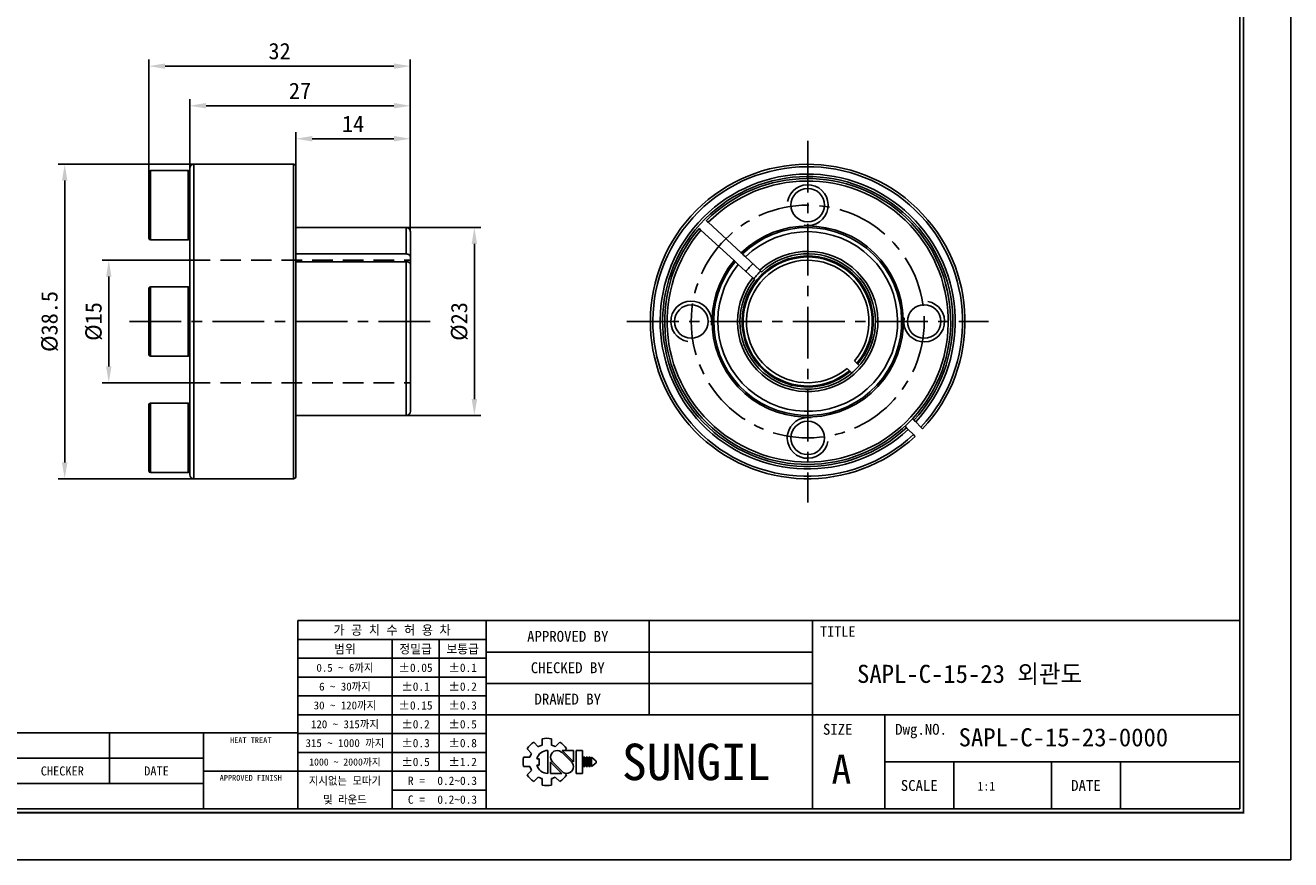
# Model space of a CAD drawing. Header units: millimetres. Extents: x 0 to 263, y 0 to 186.
# Tile 2 of 3: x 109 to 263, y 0 to 102. Entities that reach past the tile are written whole.
import ezdxf
from ezdxf.enums import TextEntityAlignment as Align

# ---------------------------------------------------------------- set-up
doc = ezdxf.new("R2010")
doc.units = ezdxf.units.MM
doc.linetypes.add('CENTER', pattern=[50.8, 31.75, -6.35, 6.35, -6.35])
doc.linetypes.add('DASHED', pattern=[0.75, 0.5, -0.25])
doc.layers.get('DEFPOINTS').update_dxf_attribs({"linetype": 'CONTINUOUS'})
for name, color, linetype in [('center', 1, 'CENTER'), ('hidden', 2, 'DASHED'), ('L1', 7, 'CONTINUOUS'), ('OUTLINE', 7, 'CONTINUOUS'), ('thread', 5, 'CONTINUOUS')]:
    doc.layers.add(name, color=color, linetype=linetype)
doc.dimstyles.get("Standard").update_dxf_attribs({"dimtxt": 2, "dimasz": 2, "dimexe": 0.8, "dimexo": 0, "dimgap": 0.8, "dimtad": 1, "dimdec": 3, "dimzin": 11, "dimdsep": 46, "dimtxsty": 'Standard', "dimcen": 0, "dimclrd": 5, "dimclre": 5, "dimclrt": 3, "dimadec": 0, "dimazin": 0, "dimtfac": 0.6, "dimtdec": 3, "dimtmove": 0, "dimatfit": 3, "dimfxl": 0, "dimtolj": 1, "dimtzin": 11, "dimarcsym": 0})

# ---------------------------------------------------------------- blocks, each defined once
blk = doc.blocks.new('표제란')
at = {"layer": 'L1', "color": 0}
for p, q in [((297, 0), (297, 210)), ((0, 0), (297, 0))]:
    blk.add_line(p, q, dxfattribs=at)
at = {"layer": 'L1'}
for p, q in [((290, 33), (160, 33)), ((160, 33), (160, 7)), ((186, 33), (186, 7)), ((208.5, 33), (208.5, 20)), ((231, 33), (231, 7)), ((186, 30.4), (160, 30.4)), ((173, 30.4), (173, 7)), ((179.5, 30.4), (179.5, 12.2)), ((231, 28.67), (186, 28.67)), ((186, 27.8), (160, 27.8)), ((186, 25.2), (160, 25.2)), ((231, 24.33), (186, 24.33)), ((186, 22.6), (160, 22.6)), ((186, 20), (160, 20)), ((290, 20), (186, 20)), ((241, 20), (241, 7)), ((160, 17.5), (62, 17.5)), ((134, 17.5), (134, 10.5)), ((147, 17.5), (147, 7)), ((186, 17.4), (160, 17.4)), ((192.55, 16.22), (193.17, 15.6)), ((193.7, 16.69), (193.7, 15.81)), ((195, 16.69), (195, 15.81)), ((195.52, 15.6), (196.14, 16.22)), ((147, 14), (62, 14)), ((186, 14.8), (160, 14.8)), ((191.15, 14.15), (192.03, 14.15)), ((191.15, 14.15), (192.03, 14.15)), ((191.63, 15.3), (192.25, 14.68)), ((194.5, 15.08), (194.5, 11.92)), ((197.74, 13.5), (196.41, 14.83)), ((198.02, 13.53), (196.47, 15.08)), ((196.47, 15.08), (198.02, 15.08)), ((196.84, 15.08), (197.06, 15.3)), ((198.02, 15.08), (198.02, 13.5)), ((198.39, 15.08), (198.39, 11.92)), ((198.39, 15.08), (199.26, 15.08)), ((199.26, 15.08), (199.26, 11.92)), ((199.41, 14.15), (199.41, 12.85)), ((199.41, 14.15), (199.62, 14.15)), ((199.62, 14.15), (199.62, 12.85)), ((199.78, 14.15), (199.78, 12.85)), ((199.78, 14.15), (199.99, 14.15)), ((199.99, 14.15), (199.99, 12.85)), ((200.14, 14.15), (200.14, 12.85)), ((200.14, 14.15), (200.36, 14.15)), ((200.36, 14.15), (200.36, 12.85)), ((200.51, 14.15), (200.51, 12.85)), ((200.51, 14.15), (201.16, 13.61)), ((191.15, 12.85), (192.03, 12.85)), ((191.63, 11.7), (192.25, 12.32)), ((192.98, 13.93), (193.28, 13.93)), ((192.98, 13.07), (193.28, 13.07)), ((193.28, 13.93), (193.28, 13.07)), ((194.86, 13.5), (194.86, 11.92)), ((194.86, 13.47), (196.42, 11.92)), ((195.14, 13.5), (196.47, 12.17)), ((199.41, 12.85), (199.62, 12.85)), ((199.78, 12.85), (199.99, 12.85)), ((200.14, 12.85), (200.36, 12.85)), ((201.16, 13.39), (200.51, 12.85)), ((201.16, 13.61), (201.16, 13.5)), ((201.16, 13.61), (201.16, 13.39)), ((201.16, 13.5), (201.16, 13.39)), ((290, 13.5), (241, 13.5)), ((250.5, 13.5), (250.5, 7)), ((264, 13.5), (264, 7)), ((273.5, 13.5), (273.5, 7)), ((147, 10.5), (62, 10.5)), ((147, 12.2), (160, 12.2)), ((186, 12.2), (160, 12.2)), ((192.55, 10.78), (193.17, 11.4)), ((193.7, 11.19), (193.7, 10.31)), ((194.86, 11.92), (196.42, 11.92)), ((195, 11.19), (195, 10.31)), ((195.52, 11.4), (196.14, 10.78)), ((196.79, 11.98), (197.06, 11.7)), ((198.39, 11.92), (199.26, 11.92)), ((186, 9.6), (173, 9.6))]:
    blk.add_line(p, q, dxfattribs=at)
at = {"layer": 'L1', "const_width": 0.25}
blk.add_lwpolyline([(290.5, 6.5), (290.5, 203.5), (10, 203.5), (10, 6.5)], close=True, dxfattribs=at)
at = {"layer": 'L1'}
blk.add_lwpolyline([(290, 7), (290, 203), (10.5, 203), (10.5, 7)], close=True, dxfattribs=at)
for centre, radius, start, end in [((194.35, 13.5), 3.26, 123.4943, 146.5057), ((194.35, 13.5), 2.4, 105.6872, 119.3128), ((194.35, 13.5), 3.26, 78.4943, 101.5057), ((194.35, 13.5), 2.4, 60.6872, 74.3128), ((194.35, 13.5), 3.26, 33.4943, 56.5057), ((194.35, 13.5), 3.26, 168.4943, 191.5057), ((194.35, 13.5), 2.4, 150.6872, 164.3128), ((194.5, 13.5), 1.58, 90, 164.0671), ((195.78, 14.16), 0.919, 43.2202, 225.8282), ((194.35, 13.5), 2.4, 195.6872, 209.3128), ((194.5, 13.5), 1.58, 195.9329, 270), ((197.1, 12.84), 0.919, 223.2202, 45.8282), ((194.35, 13.5), 3.26, 213.4943, 236.5057), ((194.35, 13.5), 2.4, 240.6872, 254.3128), ((194.35, 13.5), 2.4, 285.6872, 299.3128), ((194.35, 13.5), 3.26, 303.4943, 326.5057), ((194.35, 13.5), 3.26, 258.4943, 281.5057)]:
    blk.add_arc(centre, radius, start, end, dxfattribs=at)
for p in [(208.5, 28.67), (208.5, 24.33)]:
    blk.add_point(p, dxfattribs=at)
for s, height, p in [('가 공 치 수 허 용 차', 1.3, (173, 31.7)), ('APPROVED BY', 1.5, (197.25, 30.83)), ('TITLE', 1.444, (234.5, 31.5)), ('범위', 1.25, (166.5, 29.1)), ('정밀급', 1.25, (176.25, 29.1)), ('보통급', 1.25, (182.75, 29.1)), ('0.5 ~ 6까지', 1.1, (166.5, 26.5)), ('%%P0.05', 1.15, (176.25, 26.5)), ('%%P0.1', 1.15, (182.75, 26.5)), ('CHECKED BY', 1.5, (197.25, 26.5)), ('6 ~ 30까지', 1.1, (166.5, 23.9)), ('%%P0.1', 1.15, (176.25, 23.9)), ('%%P0.2', 1.15, (182.75, 23.9)), ('DRAWED BY', 1.5, (197.25, 22.17)), ('30 ~ 120까지', 1.1, (166.5, 21.3)), ('%%P0.15', 1.15, (176.25, 21.3)), ('%%P0.3', 1.15, (182.75, 21.3)), ('120 ~ 315까지', 1.1, (166.5, 18.7)), ('%%P0.2', 1.15, (176.25, 18.7)), ('%%P0.5', 1.15, (182.75, 18.7)), ('SIZE', 1.5, (234.5, 18)), ('Dwg.NO.', 1.5, (246, 18)), ('HEAT TREAT', 0.8, (153.5, 16.5)), ('315 ~ 1000 까지', 1.1, (166.5, 16.1)), ('%%P0.3', 1.15, (176.25, 16.1)), ('%%P0.8', 1.15, (182.75, 16.1)), ('SUNGIL', 5.032, (215, 13.5)), ('1000 ~ 2000까지', 0.99, (166.5, 13.49)), ('%%P0.5', 1.15, (176.25, 13.5)), ('%%P1.2', 1.15, (182.75, 13.5)), ('A', 4, (235, 12.5)), ('CHECKER', 1.25, (127.5, 12.25)), ('DATE', 1.25, (140.5, 12.25)), ('APPROVED FINISH', 0.8, (153.5, 11.3)), ('지시없는 모따기', 1.1, (166.5, 10.9)), ('R = ', 1.15, (176.75, 10.9)), ('SCALE', 1.5, (245.75, 10.25)), ('DATE', 1.5, (268.75, 10.25)), ('및 라운드', 1.1, (166.5, 8.3)), ('C = ', 1.15, (176.75, 8.3))]:
    blk.add_text(s, height=height, dxfattribs=at).set_placement(p, align=Align.MIDDLE_CENTER)
for tag, p in [('필렛', (179.25, 10.9)), ('모따기', (179.25, 8.3))]:
    blk.add_attdef(tag, text='', height=1.15, dxfattribs=at).set_placement(p, align=Align.MIDDLE_LEFT)
at = {"layer": 'OUTLINE', "ltscale": 0.5}
for tag, p, height in [('TITLE', (237.17, 24.41), 2.5), ('도번', (251.18, 15.64), 2.5), ('SCALE', (253.78, 9.55), 1.2), ('DATE', (277.02, 9.51), 1.2)]:
    blk.add_attdef(tag, p, '', height=height, dxfattribs=at)
blk = doc.blocks.new('*D1')
at = {"layer": 'DEFPOINTS', "color": 0}
for p in [(128.66, 73.39), (118.76, 58.39), (128.66, 58.39)]:
    blk.add_point(p, dxfattribs=at)
at = {"layer": 'OUTLINE', "color": 5, "lineweight": -2}
for p, q in [((128.66, 73.39), (117.96, 73.39)), ((118.76, 71.39), (118.76, 60.39)), ((128.66, 58.39), (117.96, 58.39))]:
    blk.add_line(p, q, dxfattribs=at)
at = {"layer": 'OUTLINE', "color": 5}
for points in [[(118.43, 71.39), (119.09, 71.39), (118.76, 73.39)], [(118.43, 60.39), (119.09, 60.39), (118.76, 58.39)]]:
    blk.add_solid(points, dxfattribs=at)
at = {"layer": 'OUTLINE', "color": 3, "insert": (116.93, 65.89), "char_height": 2, "attachment_point": 5, "rotation": 90}
blk.add_mtext('\\A1;%%c15', dxfattribs=at)
blk = doc.blocks.new('*D2')
at = {"layer": 'DEFPOINTS', "color": 0}
for p in [(129.16, 85.14), (113.37, 46.64), (129.16, 46.64)]:
    blk.add_point(p, dxfattribs=at)
at = {"layer": 'OUTLINE', "color": 5, "lineweight": -2}
for p, q in [((129.16, 85.14), (112.57, 85.14)), ((113.37, 83.14), (113.37, 48.64)), ((129.16, 46.64), (112.57, 46.64))]:
    blk.add_line(p, q, dxfattribs=at)
at = {"layer": 'OUTLINE', "color": 5}
for points in [[(113.03, 83.14), (113.7, 83.14), (113.37, 85.14)], [(113.03, 48.64), (113.7, 48.64), (113.37, 46.64)]]:
    blk.add_solid(points, dxfattribs=at)
at = {"layer": 'OUTLINE', "color": 3, "insert": (111.54, 65.89), "char_height": 2, "attachment_point": 5, "rotation": 90}
blk.add_mtext('\\A1;%%c38.5', dxfattribs=at)
blk = doc.blocks.new('*D3')
at = {"layer": 'DEFPOINTS', "color": 0}
for p in [(155.16, 77.39), (155.16, 54.39), (163.5, 54.39)]:
    blk.add_point(p, dxfattribs=at)
at = {"layer": 'OUTLINE', "color": 5, "lineweight": -2}
for p, q in [((155.16, 77.39), (164.3, 77.39)), ((163.5, 75.39), (163.5, 56.39)), ((155.16, 54.39), (164.3, 54.39))]:
    blk.add_line(p, q, dxfattribs=at)
at = {"layer": 'OUTLINE', "color": 5}
for points in [[(163.16, 75.39), (163.83, 75.39), (163.5, 77.39)], [(163.16, 56.39), (163.83, 56.39), (163.5, 54.39)]]:
    blk.add_solid(points, dxfattribs=at)
at = {"layer": 'OUTLINE', "color": 3, "insert": (161.67, 65.89), "char_height": 2, "attachment_point": 5, "rotation": 90}
blk.add_mtext('\\A1;%%c23', dxfattribs=at)
blk = doc.blocks.new('*D4')
at = {"layer": 'DEFPOINTS', "color": 0}
for p in [(155.66, 88.26), (141.66, 84.84), (155.66, 76.89)]:
    blk.add_point(p, dxfattribs=at)
at = {"layer": 'OUTLINE', "color": 5, "lineweight": -2}
for p, q in [((141.66, 84.84), (141.66, 89.06)), ((143.66, 88.26), (153.66, 88.26)), ((155.66, 76.89), (155.66, 89.06))]:
    blk.add_line(p, q, dxfattribs=at)
at = {"layer": 'OUTLINE', "color": 5}
for points in [[(143.66, 88.6), (143.66, 87.93), (141.66, 88.26)], [(153.66, 88.6), (153.66, 87.93), (155.66, 88.26)]]:
    blk.add_solid(points, dxfattribs=at)
at = {"layer": 'OUTLINE', "color": 3, "insert": (148.66, 90.09), "char_height": 2, "attachment_point": 5}
blk.add_mtext('\\A1;14', dxfattribs=at)
blk = doc.blocks.new('*D5')
at = {"layer": 'DEFPOINTS', "color": 0}
for p in [(128.66, 92.3), (128.66, 84.64), (155.66, 76.89)]:
    blk.add_point(p, dxfattribs=at)
at = {"layer": 'OUTLINE', "color": 5, "lineweight": -2}
for p, q in [((128.66, 84.64), (128.66, 93.1)), ((155.66, 76.89), (155.66, 93.1)), ((153.66, 92.3), (130.66, 92.3))]:
    blk.add_line(p, q, dxfattribs=at)
at = {"layer": 'OUTLINE', "color": 5}
for points in [[(130.66, 92.64), (130.66, 91.97), (128.66, 92.3)], [(153.66, 92.64), (153.66, 91.97), (155.66, 92.3)]]:
    blk.add_solid(points, dxfattribs=at)
at = {"layer": 'OUTLINE', "color": 3, "insert": (142.16, 94.13), "char_height": 2, "attachment_point": 5}
blk.add_mtext('\\A1;27', dxfattribs=at)
blk = doc.blocks.new('*D6')
at = {"layer": 'DEFPOINTS', "color": 0}
for p in [(123.66, 97.15), (123.66, 84.19), (155.66, 76.89)]:
    blk.add_point(p, dxfattribs=at)
at = {"layer": 'OUTLINE', "color": 5, "lineweight": -2}
for p, q in [((123.66, 84.19), (123.66, 97.95)), ((155.66, 76.89), (155.66, 97.95)), ((153.66, 97.15), (125.66, 97.15))]:
    blk.add_line(p, q, dxfattribs=at)
at = {"layer": 'OUTLINE', "color": 5}
for points in [[(125.66, 97.48), (125.66, 96.82), (123.66, 97.15)], [(153.66, 97.48), (153.66, 96.82), (155.66, 97.15)]]:
    blk.add_solid(points, dxfattribs=at)
at = {"layer": 'OUTLINE', "color": 3, "insert": (139.66, 98.98), "char_height": 2, "attachment_point": 5}
blk.add_mtext('\\A1;32', dxfattribs=at)

msp = doc.modelspace()

# ---------------------------------------------------------------- linework, layer by layer
at = {"layer": 'center', "ltscale": 0.2}
for p, q in [((204.2877, 88.0247), (204.2877, 43.7497)), ((121.2823, 65.8872), (158.0763, 65.8872)), ((182.1502, 65.8872), (226.4252, 65.8872))]:
    msp.add_line(p, q, dxfattribs=at)
msp.add_circle((204.2877, 65.8872), 14.25, dxfattribs=at)
at = {"layer": 'hidden', "ltscale": 5}
for p, q in [((128.6641, 73.3872), (155.6641, 73.3872)), ((128.6641, 58.3872), (155.6641, 58.3872))]:
    msp.add_line(p, q, dxfattribs=at)
at = {"layer": 'OUTLINE'}
for p, q in [((123.6641, 76.0872), (123.6641, 84.1872)), ((128.4641, 84.3872), (123.8641, 84.3872)), ((123.8641, 84.3872), (123.8641, 75.8872)), ((128.4641, 75.8872), (128.4641, 84.3872)), ((128.6641, 47.1372), (128.6641, 84.6372)), ((141.3641, 85.1372), (129.1641, 85.1372)), ((129.1641, 46.6372), (129.1641, 85.1372)), ((141.3641, 46.6372), (141.3641, 85.1372)), ((141.6641, 46.9372), (141.6641, 84.8372)), ((192.1084, 78.0323), (196.1511, 74.2947)), ((123.8641, 75.8872), (128.4641, 75.8872)), ((155.1641, 77.3872), (141.6641, 77.3872)), ((155.1641, 74.1587), (155.1641, 77.3872)), ((155.6641, 73.8187), (155.6641, 76.8872)), ((195.2686, 73.3401), (191.2259, 77.0777)), ((155.1641, 74.1587), (141.6641, 74.1587)), ((141.6641, 73.2041), (155.1641, 73.2041)), ((155.1641, 54.3872), (155.1641, 73.2041)), ((155.6641, 73.8187), (155.6641, 72.8641)), ((155.6641, 54.8872), (155.6641, 72.8641)), ((197.5576, 71.2239), (195.7835, 72.8641)), ((196.666, 73.8187), (198.4401, 72.1785)), ((123.6641, 69.9372), (123.6641, 61.8372)), ((128.4641, 70.1372), (123.8641, 70.1372)), ((123.8641, 70.1372), (123.8641, 61.6372)), ((128.4641, 61.6372), (128.4641, 70.1372)), ((123.8641, 61.6372), (128.4641, 61.6372)), ((210.3145, 60.7796), (210.4035, 60.6906)), ((209.4842, 59.7714), (209.3953, 59.8603)), ((128.4641, 55.8872), (123.8641, 55.8872)), ((123.8641, 55.8872), (123.8641, 51.6372)), ((128.4641, 51.6372), (128.4641, 55.8872)), ((123.6641, 51.6372), (123.6641, 55.6872)), ((141.6641, 54.3872), (155.1641, 54.3872)), ((216.3708, 52.8848), (216.1939, 53.0617)), ((217.2199, 52.0357), (216.5831, 52.6725)), ((217.1132, 53.9809), (217.29, 53.8041)), ((217.5023, 53.5918), (218.1391, 52.955)), ((123.6641, 47.5872), (123.6641, 51.6372)), ((123.8641, 51.6372), (123.8641, 47.3872)), ((128.4641, 47.3872), (128.4641, 51.6372)), ((123.8641, 47.3872), (128.4641, 47.3872)), ((129.1641, 46.6372), (141.3641, 46.6372))]:
    msp.add_line(p, q, dxfattribs=at)
for centre in [(204.2877, 80.1372), (190.0377, 65.8872), (218.5377, 65.8872), (204.2877, 51.6372)]:
    msp.add_circle(centre, 2.05, dxfattribs=at)
for centre, radius, start, end in [((123.8641, 84.1872), 0.2, 90, 180), ((128.4641, 84.1872), 0.2, 0, 90), ((129.1641, 84.6372), 0.5, 90, 180), ((141.3641, 84.8372), 0.3, 0, 90), ((204.2877, 65.8872), 19.25, 316.935031, 313.064969), ((204.2877, 65.8872), 18.95, 316.965676, 313.034324), ((204.2877, 65.8872), 18.05, 317.063729, 312.936271), ((204.2877, 65.8872), 17.75, 317.098625, 312.901375), ((204.2877, 65.8872), 17.5, 139.375027, 135.11779), ((204.2877, 65.8872), 17.2, 139.412172, 135.080646), ((204.2877, 65.8872), 11.7, 140.431147, 134.06167), ((123.8641, 76.0872), 0.2, 180, 270), ((128.4641, 76.0872), 0.2, 270, 0), ((155.1641, 76.8872), 0.5, 0, 90), ((204.2877, 65.8872), 11.5, 140.486593, 134.006225), ((204.2877, 65.8872), 11, 140.634042, 133.858776), ((204.2877, 65.8872), 8.5892, 141.586488, 132.906329), ((204.2877, 65.8872), 8.2892, 180, 132.748479), ((204.2877, 65.8872), 8.0254, 319.645661, 310.354339), ((204.2877, 65.8872), 7.9, 319.719545, 310.280455), ((204.2877, 65.8872), 9.7436, 133.421357, 141.071461), ((204.2877, 65.8872), 7.5, 319.971872, 310.028128), ((204.2877, 65.8872), 8.4245, 132.821304, 141.671513), ((123.8641, 69.9372), 0.2, 90, 180), ((128.4641, 69.9372), 0.2, 0, 90), ((204.2877, 65.8872), 8.2892, 141.741934, 180), ((123.8641, 61.8372), 0.2, 180, 270), ((128.4641, 61.8372), 0.2, 270, 0), ((123.8641, 55.6872), 0.2, 90, 180), ((128.4641, 55.6872), 0.2, 0, 90), ((155.1641, 54.8872), 0.5, 270, 0), ((123.8641, 47.5872), 0.2, 180, 270), ((128.4641, 47.5872), 0.2, 270, 0), ((129.1641, 47.1372), 0.5, 180, 270), ((141.3641, 46.9372), 0.3, 270, 0)]:
    msp.add_arc(centre, radius, start, end, dxfattribs=at)
for points, knots in [([(192.1084, 78.0323), (192.0509, 78.0854), (191.9937, 78.1382), (191.9114, 78.2143), (191.8879, 78.2361), (191.8879, 78.2361)], [0, 0, 0, 0, 0.5, 0.5, 1, 1, 1, 1]), ([(191.0054, 77.2815), (191.0054, 77.2815), (191.0294, 77.2594), (191.1108, 77.1841), (191.1684, 77.1309), (191.2259, 77.0777)], [0, 0, 0, 0, 0.5, 0.5, 1, 1, 1, 1]), ([(155.6641, 73.8187), (155.6641, 73.9073), (155.6111, 73.9954), (155.4247, 74.1224), (155.2963, 74.1587), (155.1641, 74.1587)], [0, 0, 0, 0, 0.5, 0.5, 1, 1, 1, 1]), ([(155.1641, 73.2041), (155.2964, 73.2041), (155.4257, 73.1672), (155.6101, 73.0416), (155.6641, 72.9528), (155.6641, 72.8641)], [0, 0, 0, 0, 0.5, 0.5, 1, 1, 1, 1]), ([(195.4157, 73.2041), (195.4157, 73.2041), (195.3997, 73.2189), (195.3454, 73.2691), (195.307, 73.3047), (195.2686, 73.3401)], [0, 0, 0, 0, 0.5, 0.5, 1, 1, 1, 1]), ([(195.4157, 73.2041), (195.4157, 73.2041), (195.4557, 73.1672), (195.5916, 73.0416), (195.6876, 72.9528), (195.7835, 72.8641)], [0, 0, 0, 0, 0.5, 0.5, 1, 1, 1, 1]), ([(196.1511, 74.2947), (196.1895, 74.2592), (196.2276, 74.224), (196.2825, 74.1732), (196.2982, 74.1587), (196.2982, 74.1587)], [0, 0, 0, 0, 0.5, 0.5, 1, 1, 1, 1]), ([(196.666, 73.8187), (196.5702, 73.9073), (196.4748, 73.9954), (196.3375, 74.1224), (196.2982, 74.1587), (196.2982, 74.1587)], [0, 0, 0, 0, 0.5, 0.5, 1, 1, 1, 1]), ([(198.6606, 71.9747), (198.6646, 71.971), (198.6423, 71.9916), (198.5602, 72.0675), (198.5005, 72.1227), (198.4401, 72.1785)], [0, 0, 0, 0, 0.5, 0.5, 1, 1, 1, 1]), ([(197.5576, 71.2239), (197.6179, 71.1682), (197.6776, 71.113), (197.7599, 71.037), (197.7821, 71.0164), (197.7781, 71.0201)], [0, 0, 0, 0, 0.5, 0.5, 1, 1, 1, 1]), ([(210.0307, 61.0634), (210.0307, 61.0634), (210.0616, 61.0325), (210.1665, 60.9276), (210.2406, 60.8535), (210.3145, 60.7796)], [0, 0, 0, 0, 0.5, 0.5, 1, 1, 1, 1]), ([(210.4035, 60.6906), (210.4203, 60.6738), (210.4689, 60.6252), (210.5319, 60.5622), (210.5665, 60.5276), (210.5772, 60.5169)], [0, 0, 0, 0, 0.26776133, 0.7725172, 1, 1, 1, 1]), ([(209.3953, 59.8603), (209.3214, 59.9342), (209.2479, 60.0078), (209.1418, 60.1138), (209.1114, 60.1442), (209.1114, 60.1442)], [0, 0, 0, 0, 0.5, 0.5, 1, 1, 1, 1]), ([(209.6604, 59.5952), (209.6472, 59.6084), (209.6099, 59.6457), (209.5458, 59.7098), (209.4992, 59.7564), (209.4842, 59.7714)], [0, 0, 0, 0, 0.2708551, 0.76569073, 1, 1, 1, 1]), ([(216.5831, 52.6725), (216.5278, 52.7279), (216.4727, 52.7829), (216.3934, 52.8622), (216.3708, 52.8848), (216.3708, 52.8848)], [0, 0, 0, 0, 0.5, 0.5, 1, 1, 1, 1]), ([(217.29, 53.8041), (217.29, 53.8041), (217.3131, 53.781), (217.3915, 53.7026), (217.4469, 53.6472), (217.5023, 53.5918)], [0, 0, 0, 0, 0.5, 0.5, 1, 1, 1, 1]), ([(218.1391, 52.955), (218.1944, 52.8997), (218.2495, 52.8446), (218.3287, 52.7654), (218.3514, 52.7427), (218.3514, 52.7427)], [0, 0, 0, 0, 0.5, 0.5, 1, 1, 1, 1]), ([(217.4321, 51.8235), (217.4321, 51.8235), (217.4091, 51.8465), (217.3307, 51.9249), (217.2752, 51.9804), (217.2199, 52.0357)], [0, 0, 0, 0, 0.5, 0.5, 1, 1, 1, 1])]:
    msp.add_open_spline(points, degree=3, knots=knots, dxfattribs=at)
at = {"layer": 'thread'}
for centre, start, end in [((204.2877, 80.1372), 260, 170), ((190.0377, 65.8872), 350, 260), ((218.5377, 65.8872), 170, 80), ((204.2877, 51.6372), 80, 350)]:
    msp.add_arc(centre, 2.5, start, end, dxfattribs=at)

# ---------------------------------------------------------------- block references
at = {"layer": 'OUTLINE'}
ref = msp.add_blockref('표제란', (0, 0), dxfattribs=dict(at, xscale=0.8868372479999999, yscale=0.8868372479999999, zscale=0.8868372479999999))
ref.add_attrib('SCALE', '1:1', (225.0625, 8.4715), dxfattribs={"ltscale": 0.5, "height": 1.0642})
ref.add_attrib('도번', 'SAPL-C-15-23-0000', (222.7568, 13.8723), dxfattribs={"ltscale": 0.5, "height": 2.217093})
ref.add_attrib('TITLE', 'SAPL-C-15-23 외관도', (210.3274, 21.6441), dxfattribs={"ltscale": 0.5, "height": 2.217093})
ref.add_attrib('필렛', '0.2~0.3', dxfattribs={"layer": 'L1', "height": 1.01986}).set_placement((158.9656, 9.6665), align=Align.MIDDLE_LEFT)
ref.add_attrib('모따기', '0.2~0.3', dxfattribs={"layer": 'L1', "height": 1.01986}).set_placement((158.9656, 7.3607), align=Align.MIDDLE_LEFT)

# ---------------------------------------------------------------- dimensions: what is measured, and where the dimension line sits
for base, p1, p2, picture, middle in [((123.6641, 97.1511), (155.6641, 76.8872), (123.6641, 84.1872), '*D6', (139.6641, 98.9764)), ((128.6641, 92.3049), (155.6641, 76.8872), (128.6641, 84.6372), '*D5', (142.1641, 94.1316)), ((155.6641, 88.2621), (141.6641, 84.8372), (155.6641, 76.8872), '*D4', (148.6641, 90.0901))]:
    dim = msp.add_linear_dim(base=base, p1=p1, p2=p2, dimstyle='Standard', dxfattribs=at)
    dim.commit()
    dim.dimension.update_dxf_attribs({"geometry": picture, "text_midpoint": middle})
for base, p1, p2, picture, middle in [((113.3667, 46.6372), (129.1641, 85.1372), (129.1641, 46.6372), '*D2', (111.5414, 65.8872)), ((163.4967, 54.3872), (155.1641, 77.3872), (155.1641, 54.3872), '*D3', (161.6714, 65.8872)), ((118.7596, 58.3872), (128.6641, 73.3872), (128.6641, 58.3872), '*D1', (116.9317, 65.8872))]:
    dim = msp.add_linear_dim(base=base, p1=p1, p2=p2, angle=90, text='%%c<>', dimstyle='Standard', dxfattribs=at)
    dim.commit()
    dim.dimension.update_dxf_attribs({"geometry": picture, "text_midpoint": middle})

doc.saveas('drawing.dxf')
